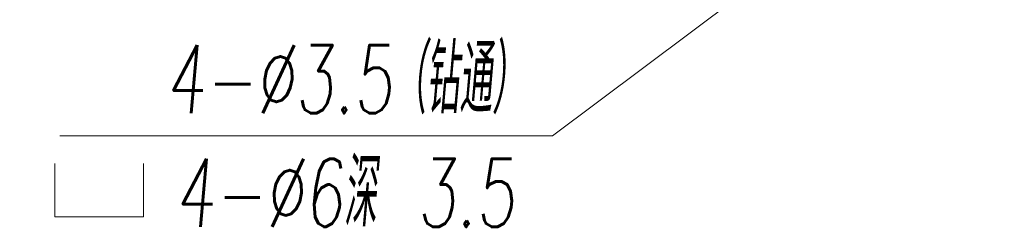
# Model space of a CAD drawing. Header units: millimetres. Extents: x 13381 to 13676, y 211 to 627.
# Tile 42 of 50: x 13531.98 to 13568.01, y 554.03 to 561.56. Entities that reach past the tile are written whole.
import ezdxf

# ---------------------------------------------------------------- set-up
doc = ezdxf.new("R2010")
doc.units = ezdxf.units.MM
doc.header["$LTSCALE"] = 0.3
doc.linetypes.add('CENTERX2', pattern=[20.32, 12.7, -2.54, 2.54, -2.54])
doc.layers.add('中心线', color=5, linetype='CENTERX2', lineweight=13)
doc.layers.add('标注', color=1, linetype='Continuous', lineweight=18)
doc.styles.get("Standard").update_dxf_attribs({"font": 'txt.shx', "width": 0.67, "oblique": 5, "bigfont": 'gbcbig.shx'})
doc.dimstyles.new('1', dxfattribs={"dimtxt": 2.5, "dimasz": 2, "dimexe": 0.8, "dimexo": 0, "dimgap": 1, "dimtad": 1, "dimdec": 1, "dimdsep": 46, "dimtxsty": 'Standard', "dimcen": 0, "dimclrd": 256, "dimclre": 256, "dimclrt": 256, "dimadec": 0, "dimazin": 0, "dimtfac": 1, "dimtdec": 1, "dimtmove": 0, "dimatfit": 3, "dimfxl": 0, "dimtzin": 0, "dimlwd": -1, "dimlwe": -1, "dimarcsym": 0})

# ---------------------------------------------------------------- blocks, each defined once
blk = doc.blocks.new('2')
at = {"layer": '标注', "ltscale": 0.3}
for p, q in [((-5.625, 6.75), (-5.625, 0)), ((5.625, 0), (5.625, 6.75)), ((-5.625, 0), (3.375, 0)), ((-5.625, 0), (5.625, 0))]:
    blk.add_line(p, q, dxfattribs=at)

msp = doc.modelspace()

# ---------------------------------------------------------------- linework, layer by layer
at = {"layer": '标注', "ltscale": 0.3}
msp.add_line((13551.479, 557.303), (13533.442, 557.303), dxfattribs=at)

# ---------------------------------------------------------------- block references
at = {"layer": '中心线', "xscale": 0.2890432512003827, "yscale": 0.2890432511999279, "zscale": 0.2890432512}
msp.add_blockref('2', (13534.886, 554.341), dxfattribs=at)

# ---------------------------------------------------------------- texts
at = {"layer": '标注', "ltscale": 0.3, "insert": (13543.889, 557.303), "char_height": 2.49733, "attachment_point": 5}
msp.add_mtext('4-%%C3.5（钻通）\\P4-%%C6深 3.5', dxfattribs=at)

# ---------------------------------------------------------------- leaders
at = {"layer": '标注', "ltscale": 0.3}
msp.add_leader([(13568.009, 569.72), (13551.479, 557.303)], dimstyle='1', override={"dimgap": 1, "dimtad": 0}, dxfattribs=at)

doc.saveas('drawing.dxf')
